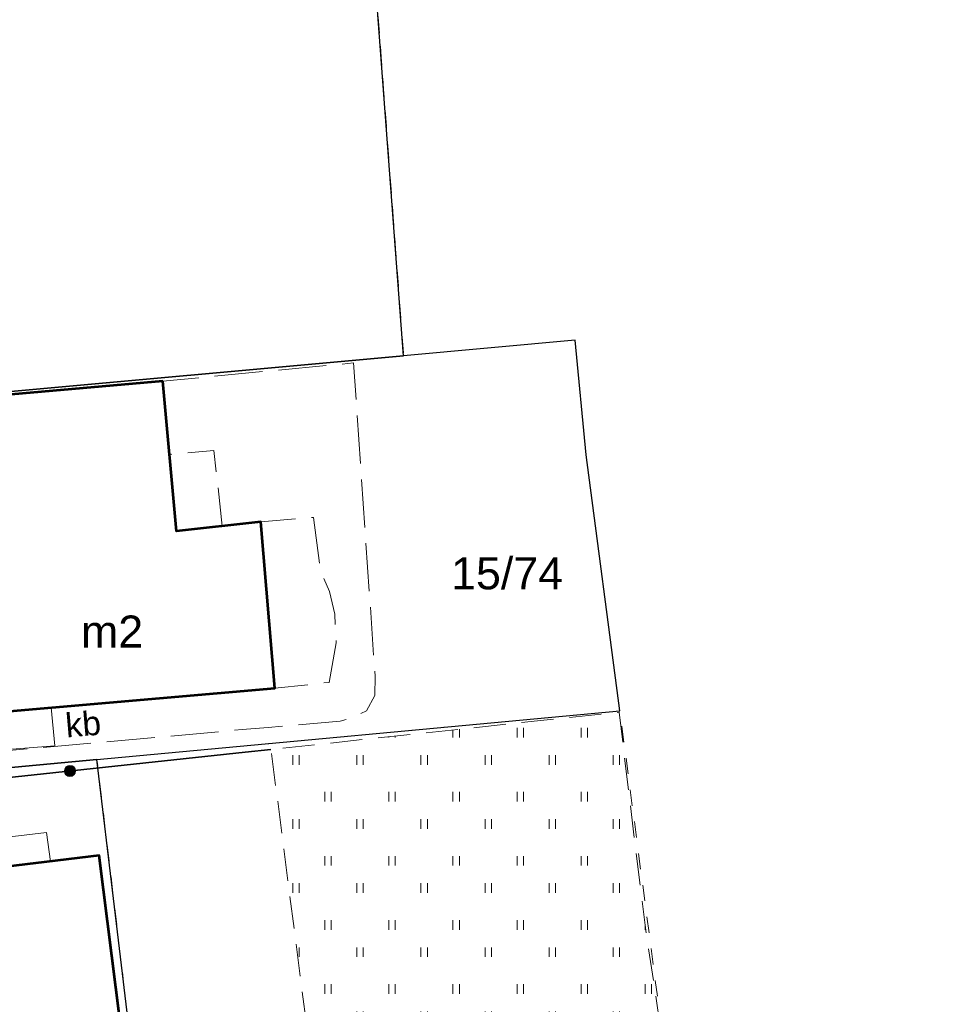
# Model space of a CAD drawing. Header units: millimetres. Extents: x 6503307 to 6504695, y 5886099 to 5887123.
# Tile 69 of 77: x 6504128 to 6504157, y 5886293 to 5886324. Entities that reach past the tile are written whole.
import ezdxf
from ezdxf.enums import TextEntityAlignment as Align

# ---------------------------------------------------------------- set-up
doc = ezdxf.new("R2010")
doc.units = ezdxf.units.MM
for name, pattern in [('BUUT04', [200000, 0, -100000, 0, -100000]), ('EGBU01', [2, 0.5, -0.5, 0.5, -0.5]), ('OTKU_A05', [2, 1.5, -0.5]), ('OTZT_A05', [1.5, 1, -0.5])]:
    doc.linetypes.add(name, pattern=pattern)
for name, color, linetype, lineweight in [('Budynki EGiB', 18, 'Continuous', 0), ('Działki', 18, 'Continuous', 0), ('Komunikacja (obszary)', 18, 'Continuous', 0), ('Ogrodzenia', 18, 'Continuous', 0), ('Przewody wodociągowe', 5, 'Continuous', 0), ('Zagospodarowanie terenu (obszary)', 18, 'Continuous', 0)]:
    doc.layers.add(name, color=color, linetype=linetype, lineweight=lineweight)
doc.layers.add('Użytki gruntowe', color=7, linetype='Continuous', lineweight=0, true_color=0x008000)
doc.styles.add('DOMYSLNA_CZCIONKA', font='arial.ttf')

# ---------------------------------------------------------------- blocks, each defined once
blk = doc.blocks.new('OTOO_L05')
at = {"linetype": 'BUUT04', "lineweight": 18, "true_color": 0x000000}
h = blk.add_hatch(color=18, dxfattribs=at)
h.dxf.hatch_style = 1
h.paths.add_polyline_path([(-0.58, 0, 1), (0.58, 0, 1)])
at = {"color": 18, "true_color": 0x0a0909}
blk.add_circle((0, 0), 0.58, dxfattribs=at)

msp = doc.modelspace()

# ---------------------------------------------------------------- hatches: boundary and pattern name
at = {"layer": 'Zagospodarowanie terenu (obszary)'}
h = msp.add_hatch(dxfattribs=at)
h.set_pattern_fill('OTZT', color=0, scale=0.2, style=0, pattern_type=0)
h.set_pattern_definition([(90, (6504116.524, 5886276.637), (-2, 1e-16), [0.3, -1.7]), (90, (6504116.724, 5886276.637), (-2, 1e-16), [0.3, -1.7]), (90, (6504117.524, 5886275.487), (-2, 1e-16), [0.3, -1.7]), (90, (6504117.724, 5886275.487), (-2, 1e-16), [0.3, -1.7])])
h.paths.add_polyline_path([(6504138.45956, 5886280.82163), (6504137.66599, 5886280.74606), (6504137.26721, 5886283.81872), (6504137.25099, 5886283.81806), (6504136.34742, 5886283.71832), (6504136.38282, 5886283.40999), (6504135.41399, 5886283.29506), (6504135.37494, 5886283.61097), (6504134.28201, 5886283.52153), (6504134.31399, 5886283.25706), (6504124.05399, 5886282.06706), (6504123.82751, 5886283.93829), (6504116.42399, 5886283.15706), (6504117.25399, 5886276.91706), (6504118.84399, 5886275.48706), (6504125.95399, 5886276.44706), (6504149.65193, 5886280.05933), (6504148.64389, 5886288.19042), (6504147.51866, 5886295.63014), (6504146.70781, 5886302.27912), (6504135.84463, 5886301.1161)], flags=0)

# ---------------------------------------------------------------- linework, layer by layer
at = {"layer": 'Budynki EGiB', "color": 7, "linetype": 'Continuous', "lineweight": 53, "flags": 128}
for points in [[(6504132.46399, 5886312.60706), (6504125.24311, 5886311.96903), (6504118.20399, 5886311.34706), (6504118.70399, 5886306.04706), (6504126.80399, 5886306.74706), (6504127.19399, 5886302.26706), (6504135.96399, 5886303.02706), (6504135.52399, 5886308.21706), (6504132.89399, 5886307.92706), (6504132.46399, 5886312.60706)], [(6504120.23935, 5886296.56706), (6504120.30399, 5886295.97706), (6504120.90359, 5886296.03502), (6504121.52485, 5886290.84371), (6504122.97313, 5886290.9974), (6504124.05399, 5886282.06706), (6504134.31399, 5886283.25706), (6504133.15433, 5886292.84543), (6504131.13399, 5886292.61706), (6504130.48399, 5886297.80706), (6504120.23935, 5886296.56706)]]:
    msp.add_lwpolyline(points, close=True, dxfattribs=at)
at = {"layer": 'Działki', "color": 0, "linetype": 'Continuous', "lineweight": 25, "flags": 128}
for points in [[(6504140.22399, 5886364.70706), (6504109.32399, 5886362.51706), (6504110.53399, 5886345.57706), (6504111.74399, 5886328.63706), (6504113.28399, 5886310.97706), (6504139.98399, 5886313.39706), (6504138.69399, 5886330.55706), (6504142.53399, 5886330.81706), (6504140.22399, 5886364.70706)], [(6504145.33399, 5886313.88706), (6504139.98399, 5886313.39706), (6504113.28399, 5886310.97706), (6504113.97399, 5886304.06706), (6504114.48399, 5886299.31706), (6504130.41399, 5886300.79706), (6504146.73399, 5886302.31706), (6504145.68399, 5886310.30706), (6504145.33399, 5886313.88706)], [(6504130.41399, 5886300.79706), (6504114.48399, 5886299.31706), (6504115.12399, 5886293.28706), (6504117.44399, 5886275.37706), (6504133.16399, 5886277.80706), (6504130.41399, 5886300.79706)]]:
    msp.add_lwpolyline(points, close=True, dxfattribs=at)
at = {"layer": 'Komunikacja (obszary)', "color": 0, "linetype": 'OTKU_A05', "lineweight": 18, "flags": 128}
msp.add_lwpolyline([(6504113.74399, 5886305.66706), (6504113.86399, 5886304.96706), (6504114.17399, 5886302.99706), (6504114.49399, 5886300.94706), (6504114.61399, 5886299.90706), (6504134.94216, 5886301.73343), (6504135.75851, 5886301.80372), (6504138.00399, 5886301.99706), (6504138.37399, 5886302.09706), (6504138.82399, 5886302.31706), (6504139.08399, 5886302.79706), (6504139.09399, 5886303.39706), (6504138.42399, 5886313.17706), (6504132.46399, 5886312.60706), (6504132.67419, 5886310.31937), (6504134.06399, 5886310.44706), (6504134.32447, 5886308.0848), (6504135.52399, 5886308.21706), (6504137.17487, 5886308.35702), (6504137.39399, 5886306.67706), (6504137.67399, 5886306.04706), (6504137.83399, 5886305.33706), (6504137.88399, 5886304.43706), (6504137.66399, 5886303.20706), (6504135.96399, 5886303.02706), (6504127.19399, 5886302.26706), (6504127.1819, 5886302.40596), (6504126.35367, 5886302.33056), (6504120.27399, 5886301.77706), (6504120.24679, 5886302.07583), (6504119.89399, 5886305.07706), (6504123.41399, 5886305.37706), (6504123.34327, 5886306.44799), (6504118.70399, 5886306.04706), (6504113.74399, 5886305.66706)], close=True, dxfattribs=at)
at = {"layer": 'Ogrodzenia', "color": 0, "linetype": 'Continuous', "lineweight": 35, "flags": 128}
msp.add_lwpolyline([(6504114.65443, 5886298.84767), (6504116.23169, 5886299.01633), (6504130.00794, 5886300.49122), (6504135.03355, 5886301.02927), (6504135.84463, 5886301.1161)], dxfattribs=at)
at = {"layer": 'Przewody wodociągowe', "color": 5, "linetype": 'Continuous', "lineweight": 18, "true_color": 0x0000ff, "flags": 128}
for points in [[(6504111.32399, 5886299.62706), (6504111.66399, 5886299.87706), (6504129.09399, 5886301.22706), (6504128.98399, 5886302.42706)], [(6504128.95794, 5886297.62235), (6504128.83399, 5886298.51906), (6504123.92419, 5886297.93876), (6504119.35799, 5886297.39906), (6504120.33723, 5886289.45636), (6504121.53599, 5886279.73306), (6504119.23099, 5886277.81306)]]:
    msp.add_lwpolyline(points, dxfattribs=at)
at = {"layer": 'Użytki gruntowe', "color": 96, "linetype": 'EGBU01', "lineweight": 18, "true_color": 0x008000, "flags": 128}
for points in [[(6504109.32399, 5886362.51706), (6504110.53399, 5886345.57706), (6504111.74399, 5886328.63706), (6504112.0678, 5886324.92384), (6504125.54099, 5886330.25806), (6504126.43299, 5886340.41606), (6504131.41799, 5886340.81006), (6504131.10399, 5886344.79706), (6504137.57399, 5886345.22706), (6504141.53398, 5886345.48831), (6504142.53399, 5886330.81706), (6504138.69399, 5886330.55706), (6504139.98399, 5886313.39706), (6504113.28399, 5886310.97706), (6504113.97399, 5886304.06706), (6504114.17901, 5886302.1576), (6504114.48399, 5886299.31706), (6504130.41399, 5886300.79706), (6504146.73399, 5886302.31706), (6504149.65399, 5886280.07706), (6504170.62399, 5886282.96706), (6504190.10399, 5886285.65706), (6504186.08399, 5886316.00706), (6504188.53399, 5886316.19706), (6504187.02399, 5886337.86706), (6504199.40388, 5886338.74876), (6504197.22388, 5886368.72869), (6504170.99027, 5886366.87719), (6504172.66099, 5886343.37206), (6504168.82399, 5886343.09706), (6504169.27369, 5886336.61944), (6504182.79797, 5886337.57003), (6504184.18999, 5886319.90906), (6504166.5164, 5886318.69727), (6504165.38399, 5886332.37706), (6504165.11399, 5886336.32706), (6504163.05399, 5886366.31706), (6504140.22399, 5886364.70706), (6504109.32399, 5886362.51706)], [(6504113.28399, 5886310.97706), (6504139.98399, 5886313.39706), (6504138.69399, 5886330.55706), (6504142.53399, 5886330.81706), (6504141.53398, 5886345.48831), (6504137.57399, 5886345.22706), (6504131.10399, 5886344.79706), (6504131.41799, 5886340.81006), (6504126.43299, 5886340.41606), (6504125.54099, 5886330.25806), (6504112.0678, 5886324.92384), (6504113.28399, 5886310.97706)], [(6504114.48399, 5886299.31706), (6504115.12399, 5886293.28706), (6504117.44399, 5886275.37706), (6504133.16399, 5886277.80706), (6504130.41399, 5886300.79706), (6504114.48399, 5886299.31706)]]:
    msp.add_lwpolyline(points, close=True, dxfattribs=at)
at = {"layer": 'Zagospodarowanie terenu (obszary)', "color": 0, "linetype": 'OTZT_A05', "lineweight": 18, "flags": 128}
msp.add_lwpolyline([(6504138.45956, 5886280.82163), (6504137.66599, 5886280.74606), (6504137.26721, 5886283.81872), (6504137.25099, 5886283.81806), (6504136.34742, 5886283.71832), (6504136.38282, 5886283.40999), (6504135.41399, 5886283.29506), (6504135.37494, 5886283.61097), (6504134.28201, 5886283.52153), (6504134.31399, 5886283.25706), (6504124.05399, 5886282.06706), (6504123.82751, 5886283.93829), (6504116.42399, 5886283.15706), (6504117.25399, 5886276.91706), (6504118.84399, 5886275.48706), (6504125.95399, 5886276.44706), (6504149.65193, 5886280.05933), (6504148.64389, 5886288.19042), (6504147.51866, 5886295.63014), (6504146.70781, 5886302.27912), (6504135.84463, 5886301.1161), (6504138.45956, 5886280.82163)], close=True, dxfattribs=at)

# ---------------------------------------------------------------- block references
at = {"layer": 'Ogrodzenia', "color": 18, "true_color": 0x000000, "xscale": 0.3, "yscale": 0.3, "zscale": 0.3, "rotation": 6.110837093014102}
msp.add_blockref('OTOO_L05', (6504129.56922, 5886300.44425), dxfattribs=at)

# ---------------------------------------------------------------- texts
at = {"layer": 'Budynki EGiB', "color": 0, "style": 'DOMYSLNA_CZCIONKA'}
msp.add_text('m2', height=1, dxfattribs=at).set_placement((6504130.88489, 5886304.79352), align=Align.MIDDLE_CENTER)
at = {"layer": 'Działki', "color": 18, "true_color": 0x000000, "style": 'DOMYSLNA_CZCIONKA'}
msp.add_text('15/74', height=1, dxfattribs=at).set_placement((6504143.21394, 5886306.6118), align=Align.MIDDLE_CENTER)
at = {"layer": 'Komunikacja (obszary)', "color": 0, "style": 'DOMYSLNA_CZCIONKA'}
msp.add_text('kb', height=0.75, rotation=4.901023, dxfattribs=at).set_placement((6504129.98103, 5886301.90804), align=Align.MIDDLE_CENTER)

doc.saveas('drawing.dxf')
